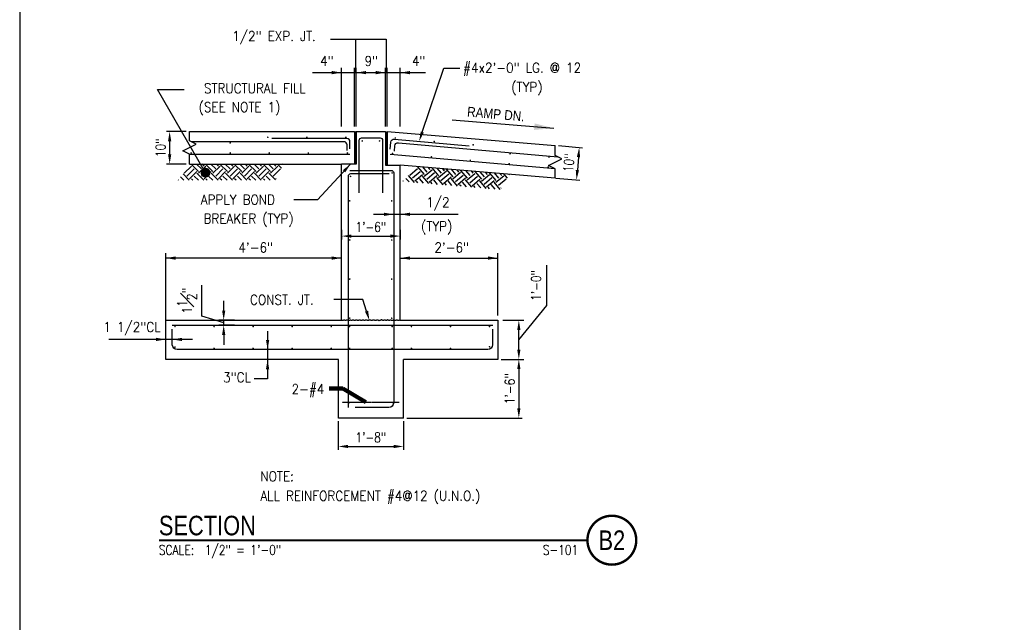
# Model space of a CAD drawing. Header units: inches. Extents: x -9715 to 32893, y -15613 to -1138.
# Tile 219 of 256: x 10187 to 10489, y -13999 to -13814. Entities that reach past the tile are written whole.
import ezdxf
from ezdxf.enums import TextEntityAlignment as Align

# ---------------------------------------------------------------- set-up
doc = ezdxf.new("R2010")
doc.units = ezdxf.units.IN
doc.header["$MEASUREMENT"] = 0
doc.linetypes.add('CENTER4', pattern=[0.5625, 0.375, -0.0625, 0.0625, -0.0625])
doc.layers.get('0').update_dxf_attribs({"color": 252})
doc.layers.get('DEFPOINTS').update_dxf_attribs({"color": 11})
for name, color, linetype in [('A-ANNO-TITL', 2, 'Continuous'), ('S-ANNO-TEXT', 2, 'Continuous'), ('S1', 2, 'Continuous'), ('S3', 4, 'Continuous'), ('S5', 1, 'Continuous'), ('S6', 1, 'Continuous'), ('S7', 2, 'Continuous'), ('S7R', 2, 'Continuous')]:
    doc.layers.add(name, color=color, linetype=linetype)
doc.styles.add('125', font='romans.shx', dxfattribs={"width": 0.8, "height": 2})
doc.styles.add('DIM', font='ROMANS.shx', dxfattribs={"width": 0.8})
doc.styles.get("Standard").update_dxf_attribs({"font": 'romans.shx', "width": 0.8})
doc.styles.add('SX-FRAC', font='SX-FRAC.shx', dxfattribs={"width": 0.9, "height": 14})
doc.styles.add('TEXT', font='romans.shx', dxfattribs={"width": 0.8, "height": 16})
doc.styles.add('Title', font='swiss.ttf', dxfattribs={"width": 0.8})
doc.dimstyles.get("Standard").update_dxf_attribs({"dimtxt": 0.18, "dimasz": 0.18, "dimexe": 0.18, "dimexo": 0.0625, "dimgap": 0.09, "dimtad": 0, "dimtih": 1, "dimtoh": 1, "dimdec": 4, "dimzin": 0, "dimdsep": 46, "dimtxsty": 'Standard', "dimcen": 0.09, "dimadec": 0, "dimazin": 0, "dimtfac": 1, "dimtdec": 4, "dimtofl": 0, "dimtmove": 0, "dimatfit": 3, "dimfxl": 1, "dimtolj": 1, "dimtzin": 0, "dimarcsym": 0})

# ---------------------------------------------------------------- blocks, each defined once
blk = doc.blocks.new('*X778')
at = {"color": 0}
for p, q in [((2768.8, 1155.7), (2777.6, 1164.5)), ((2786.4, 1157.9), (2777.6, 1166.7)), ((2789.8, 1161.2), (2783.9, 1167.1)), ((2786.4, 1155.7), (2795.3, 1164.5)), ((2793.1, 1164.5), (2790.5, 1167.1)), ((2793.1, 1166.7), (2793.4, 1167.1)), ((2804.1, 1157.9), (2795.3, 1166.7)), ((2807.4, 1161.2), (2801.6, 1167.1)), ((2804.1, 1155.7), (2813, 1164.5)), ((2810.7, 1164.5), (2808.2, 1167.1)), ((2810.7, 1166.7), (2811.1, 1167.1)), ((2821.8, 1157.9), (2813, 1166.7)), ((2825.1, 1161.2), (2819.2, 1167.1)), ((2821.8, 1155.7), (2830.6, 1164.5)), ((2828.4, 1164.5), (2825.9, 1167.1)), ((2828.4, 1166.7), (2828.8, 1167.1)), ((2839.5, 1157.9), (2830.6, 1166.7)), ((2842.8, 1161.2), (2836.9, 1167.1)), ((2839.5, 1155.7), (2848.3, 1164.5)), ((2846.1, 1164.5), (2843.6, 1167.1)), ((2846.1, 1166.7), (2846.4, 1167.1)), ((2857.2, 1157.9), (2848.3, 1166.7)), ((2860.5, 1161.2), (2854.6, 1167.1)), ((2857.2, 1155.7), (2866, 1164.5)), ((2863.8, 1164.5), (2861.2, 1167.1)), ((2863.8, 1166.7), (2864.1, 1167.1)), ((2874.8, 1157.9), (2866, 1166.7)), ((2878.1, 1161.2), (2872.3, 1167.1)), ((2874.8, 1155.7), (2883.7, 1164.5)), ((2881.5, 1164.5), (2878.9, 1167.1)), ((2881.5, 1166.7), (2881.8, 1167.1)), ((2888.4, 1162), (2883.7, 1166.7)), ((2890.7, 1166.4), (2890, 1167.1)), ((2768.4, 1147.2), (2764.3, 1151.3)), ((2775, 1147.2), (2767.3, 1154.9)), ((2772.1, 1152.4), (2780.9, 1161.2)), ((2775.4, 1149), (2784.2, 1157.9)), ((2786.1, 1147.2), (2780.9, 1152.4)), ((2792.7, 1147.2), (2784.2, 1155.7)), ((2789.8, 1152.4), (2798.6, 1161.2)), ((2793.1, 1149), (2801.9, 1157.9)), ((2803.7, 1147.2), (2798.6, 1152.4)), ((2810.4, 1147.2), (2801.9, 1155.7)), ((2807.4, 1152.4), (2816.3, 1161.2)), ((2810.7, 1149), (2819.6, 1157.9)), ((2821.4, 1147.2), (2816.3, 1152.4)), ((2828, 1147.2), (2819.6, 1155.7)), ((2825.1, 1152.4), (2834, 1161.2)), ((2828.4, 1149), (2837.3, 1157.9)), ((2839.1, 1147.2), (2834, 1152.4)), ((2845.7, 1147.2), (2837.3, 1155.7)), ((2842.8, 1152.4), (2851.6, 1161.2)), ((2846.1, 1149), (2854.9, 1157.9)), ((2856.8, 1147.2), (2851.6, 1152.4)), ((2863.4, 1147.2), (2854.9, 1155.7)), ((2860.5, 1152.4), (2869.3, 1161.2)), ((2863.8, 1149), (2872.6, 1157.9)), ((2874.5, 1147.2), (2869.3, 1152.4)), ((2880.8, 1147.5), (2872.6, 1155.7)), ((2878.1, 1152.4), (2887, 1161.2)), ((2881.5, 1149), (2881.7, 1149.3)), ((2761.8, 1147.2), (2761.2, 1147.8)), ((2779.4, 1147.2), (2777.6, 1149)), ((2797.1, 1147.2), (2795.3, 1149)), ((2814.8, 1147.2), (2813, 1149)), ((2832.5, 1147.2), (2830.6, 1149)), ((2850.1, 1147.2), (2848.3, 1149)), ((2867.8, 1147.2), (2866, 1149))]:
    blk.add_line(p, q, dxfattribs=at)
blk = doc.blocks.new('*X781')
at = {"color": 0}
for p, q in [((2978.1, 1335.8), (2979.5, 1337.3)), ((2978.1, 1334.1), (2980.1, 1336.1)), ((2978.1, 1332.3), (2980.1, 1334.3)), ((2978.1, 1330.5), (2980.1, 1332.5)), ((2978.1, 1328.8), (2980.1, 1330.8)), ((2978.1, 1327), (2980.1, 1329)), ((2978.1, 1325.2), (2980.1, 1327.2)), ((2978.1, 1323.5), (2980.1, 1325.5)), ((2978.1, 1321.7), (2980.1, 1323.7)), ((2978.1, 1319.9), (2980.1, 1321.9)), ((2978.1, 1318.2), (2980.1, 1320.2)), ((2978.1, 1316.4), (2980.1, 1318.4)), ((2978.1, 1314.6), (2980.1, 1316.6)), ((2978.1, 1312.9), (2980.1, 1314.9)), ((2978.1, 1311.1), (2980.1, 1313.1)), ((2978.1, 1309.3), (2980.1, 1311.3)), ((2978.1, 1307.6), (2980.1, 1309.6)), ((2978.1, 1305.8), (2980.1, 1307.8)), ((2978.1, 1304), (2980.1, 1306)), ((2978.1, 1302.3), (2980.1, 1304.3)), ((2978.1, 1300.5), (2980.1, 1302.5)), ((2978.1, 1298.7), (2980.1, 1300.7)), ((2978.3, 1297.1), (2980.1, 1298.9)), ((2980.1, 1297.1), (2980.1, 1297.2))]:
    blk.add_line(p, q, dxfattribs=at)
blk = doc.blocks.new('*X782')
at = {"color": 0}
for p, q in [((3016.1, 1336.7), (3016.6, 1337.3)), ((3016.1, 1334.9), (3018.1, 1336.9)), ((3016.1, 1333.2), (3018.1, 1335.2)), ((3016.1, 1331.4), (3018.1, 1333.4)), ((3016.1, 1329.6), (3018.1, 1331.6)), ((3016.1, 1327.9), (3018.1, 1329.9)), ((3016.1, 1326.1), (3018.1, 1328.1)), ((3016.1, 1324.3), (3018.1, 1326.3)), ((3016.1, 1322.6), (3018.1, 1324.6)), ((3016.1, 1320.8), (3018.1, 1322.8)), ((3016.1, 1319), (3018.1, 1321)), ((3016.1, 1317.3), (3018.1, 1319.3)), ((3016.1, 1315.5), (3018.1, 1317.5)), ((3016.1, 1313.7), (3018.1, 1315.7)), ((3016.1, 1312), (3018.1, 1314)), ((3016.1, 1310.2), (3018.1, 1312.2)), ((3016.1, 1308.4), (3018.1, 1310.4)), ((3016.1, 1306.7), (3018.1, 1308.7)), ((3016.1, 1304.9), (3018.1, 1306.9)), ((3016.1, 1303.1), (3018.1, 1305.1)), ((3016.1, 1301.4), (3018.1, 1303.4)), ((3016.1, 1299.6), (3018.1, 1301.6)), ((3016.1, 1297.8), (3018.1, 1299.8)), ((3016.1, 1296.1), (3018.1, 1298.1)), ((3017.6, 1295.8), (3018.1, 1296.3))]:
    blk.add_line(p, q, dxfattribs=at)
blk = doc.blocks.new('NAVFAC_Anno_Title_T1')
at = {"color": 0, "linetype": 'ByBlock', "lineweight": -2, "style": 'Title'}
blk.add_attdef('TITLE', (0, 0.5), '', height=2, dxfattribs=at)
at = {"color": 0, "linetype": 'ByBlock', "lineweight": -2, "style": 'TEXT', "width": 0.8}
blk.add_attdef('SCALE', text='', height=1, dxfattribs=at).set_placement((0, -0.5), align=Align.TOP_LEFT)
blk = doc.blocks.new('NAVFAC_Anno_Title_B1')
at = {"const_width": 0.25}
blk.add_lwpolyline([(0, -2.5, -1), (0, 2.5, -1)], format="xyb", close=True, dxfattribs=at)
at = {"color": 0, "linetype": 'ByBlock', "lineweight": -2, "style": 'Title', "width": 0.8}
blk.add_attdef('NUMBER', text='', height=2, dxfattribs=at).set_placement((0, 0), align=Align.MIDDLE_CENTER)
at = {"color": 0, "linetype": 'ByBlock', "lineweight": -2, "style": 'TEXT', "width": 0.8}
blk.add_attdef('CUT_FROM', text='', height=1, dxfattribs=at).set_placement((-3.44, -0.5), align=Align.TOP_RIGHT)
blk = doc.blocks.new('*D784')
at = {"layer": 'DEFPOINTS', "color": 0}
for p in [(10284.55, -13936.26), (10304.55, -13936.26), (10304.55, -13944.99)]:
    blk.add_point(p, dxfattribs=at)
at = {"layer": 'S7', "color": 1}
for p, q in [((10284.55, -13937.26), (10284.55, -13945.99)), ((10304.55, -13937.26), (10304.55, -13945.99)), ((10287.55, -13944.99), (10301.55, -13944.99))]:
    blk.add_line(p, q, dxfattribs=at)
for points in [[(10287.55, -13944.49), (10287.55, -13945.49), (10284.55, -13944.99)], [(10301.55, -13944.49), (10301.55, -13945.49), (10304.55, -13944.99)]]:
    blk.add_solid(points, dxfattribs=at)
at = {"layer": 'S7', "color": 2, "insert": (10294.55, -13942.21), "char_height": 3, "attachment_point": 5, "style": 'DIM'}
blk.add_mtext('\\A1;1\'-8"', dxfattribs=at)
blk = doc.blocks.new('*D785')
at = {"layer": 'DEFPOINTS', "color": 0}
for p in [(10285.55, -13877.52), (10303.55, -13877.52), (10303.55, -13880.41)]:
    blk.add_point(p, dxfattribs=at)
at = {"layer": 'S7', "color": 1}
for p, q in [((10285.55, -13878.52), (10285.55, -13881.41)), ((10288.55, -13880.41), (10300.55, -13880.41)), ((10303.55, -13878.52), (10303.55, -13881.41))]:
    blk.add_line(p, q, dxfattribs=at)
for points in [[(10288.55, -13879.91), (10288.55, -13880.91), (10285.55, -13880.41)], [(10300.55, -13879.91), (10300.55, -13880.91), (10303.55, -13880.41)]]:
    blk.add_solid(points, dxfattribs=at)
at = {"layer": 'S7', "color": 2, "insert": (10294.55, -13877.62), "char_height": 3, "attachment_point": 5, "style": 'DIM'}
blk.add_mtext('\\A1;1\'-6"', dxfattribs=at)
blk = doc.blocks.new('*D786')
at = {"layer": 'DEFPOINTS', "color": 0, "linetype": 'ByBlock'}
for p in [(10333.55, -13906.26), (10339.99, -13906.26), (10333.55, -13918.26)]:
    blk.add_point(p, dxfattribs=at)
at = {"layer": 'S5', "color": 1, "linetype": 'ByBlock'}
for p, q in [((10348.59, -13901.74), (10348.59, -13889.37)), ((10339.99, -13912.26), (10348.59, -13901.74)), ((10335.05, -13906.26), (10341.49, -13906.26)), ((10339.99, -13915.26), (10339.99, -13909.26)), ((10335.05, -13918.26), (10341.49, -13918.26))]:
    blk.add_line(p, q, dxfattribs=at)
for points in [[(10339.49, -13909.26), (10340.49, -13909.26), (10339.99, -13906.26)], [(10339.49, -13915.26), (10340.49, -13915.26), (10339.99, -13918.26)]]:
    blk.add_solid(points, dxfattribs=at)
at = {"layer": 'S5', "color": 2, "linetype": 'ByBlock', "insert": (10345.3, -13895.55), "char_height": 3, "attachment_point": 5, "rotation": 90, "style": 'DIM'}
blk.add_mtext('\\A1;1\'-0"', dxfattribs=at)
blk = doc.blocks.new('*D787')
at = {"layer": 'DEFPOINTS', "color": 0}
for p in [(10333.55, -13918.26), (10304.55, -13936.26), (10339.99, -13936.26)]:
    blk.add_point(p, dxfattribs=at)
at = {"layer": 'S7', "color": 1}
for p, q in [((10334.55, -13918.26), (10340.99, -13918.26)), ((10339.99, -13921.26), (10339.99, -13933.26)), ((10305.55, -13936.26), (10340.99, -13936.26))]:
    blk.add_line(p, q, dxfattribs=at)
for points in [[(10339.49, -13921.26), (10340.49, -13921.26), (10339.99, -13918.26)], [(10339.49, -13933.26), (10340.49, -13933.26), (10339.99, -13936.26)]]:
    blk.add_solid(points, dxfattribs=at)
at = {"layer": 'S7', "color": 2, "insert": (10337.21, -13927.26), "char_height": 3, "attachment_point": 5, "rotation": 90, "style": 'DIM'}
blk.add_mtext('\\A1;1\'-6"', dxfattribs=at)
blk = doc.blocks.new('*D788')
at = {"layer": 'DEFPOINTS', "color": 0, "linetype": 'ByBlock'}
for p in [(10249.34, -13906.26), (10254.13, -13906.26), (10254.13, -13907.76)]:
    blk.add_point(p, dxfattribs=at)
at = {"layer": 'S5', "color": 1, "linetype": 'ByBlock'}
for p, q in [((10242.59, -13904.99), (10242.59, -13895.5)), ((10249.34, -13903.26), (10249.34, -13900.26)), ((10249.34, -13907.01), (10242.59, -13904.99)), ((10252.63, -13906.26), (10247.84, -13906.26)), ((10252.63, -13907.76), (10247.84, -13907.76)), ((10249.34, -13907.76), (10249.34, -13906.26)), ((10249.34, -13907.76), (10249.34, -13906.26)), ((10249.34, -13910.76), (10249.34, -13913.76))]:
    blk.add_line(p, q, dxfattribs=at)
for points in [[(10248.84, -13903.26), (10249.84, -13903.26), (10249.34, -13906.26)], [(10248.84, -13910.76), (10249.84, -13910.76), (10249.34, -13907.76)]]:
    blk.add_solid(points, dxfattribs=at)
at = {"layer": 'S5', "color": 2, "linetype": 'ByBlock', "insert": (10238.09, -13900.24), "char_height": 3, "attachment_point": 5, "rotation": 90, "style": 'DIM'}
blk.add_mtext('\\A1;1{\\H1.000000x;\\S1#2;}"', dxfattribs=at)
blk = doc.blocks.new('*D790')
at = {"layer": 'DEFPOINTS', "color": 0}
for p in [(10238.8, -13848.32), (10232.74, -13858.29), (10238.8, -13858.29)]:
    blk.add_point(p, dxfattribs=at)
at = {"layer": 'S7', "color": 1}
for p, q in [((10237.8, -13848.32), (10231.74, -13848.32)), ((10232.74, -13851.32), (10232.74, -13855.29)), ((10237.8, -13858.29), (10231.74, -13858.29))]:
    blk.add_line(p, q, dxfattribs=at)
for points in [[(10232.24, -13851.32), (10233.24, -13851.32), (10232.74, -13848.32)], [(10232.24, -13855.29), (10233.24, -13855.29), (10232.74, -13858.29)]]:
    blk.add_solid(points, dxfattribs=at)
at = {"layer": 'S7', "color": 2, "insert": (10229.95, -13853.31), "char_height": 3, "attachment_point": 5, "rotation": 90, "style": 'DIM'}
blk.add_mtext('\\A1;10"', dxfattribs=at)
blk = doc.blocks.new('*D791')
at = {"layer": 'DEFPOINTS', "color": 0}
for p in [(10351.16, -13852.56), (10350.32, -13862.53), (10357.72, -13863.14)]:
    blk.add_point(p, dxfattribs=at)
at = {"layer": 'S7', "color": 1}
for p, q in [((10352.15, -13852.64), (10359.55, -13853.26)), ((10358.3, -13856.17), (10357.97, -13860.15)), ((10351.32, -13862.61), (10358.72, -13863.23))]:
    blk.add_line(p, q, dxfattribs=at)
for points in [[(10357.8, -13856.13), (10358.8, -13856.21), (10358.55, -13853.18)], [(10357.47, -13860.11), (10358.47, -13860.19), (10357.72, -13863.14)]]:
    blk.add_solid(points, dxfattribs=at)
at = {"layer": 'S7', "color": 2, "insert": (10355.36, -13857.93), "char_height": 3, "attachment_point": 5, "rotation": 85.2364, "style": 'DIM'}
blk.add_mtext('\\A1;10"', dxfattribs=at)

msp = doc.modelspace()

# ---------------------------------------------------------------- linework, layer by layer
at = {"color": 2}
msp.add_solid([(10344.84172, -13845.80581), (10344.67563, -13847.7989), (10350.73795, -13847.30063)], dxfattribs=at)
at = {"layer": 'A-ANNO-TITL', "const_width": 0.6}
msp.add_lwpolyline([(10229.43055, -13973.76441), (10361.06435, -13973.76441)], dxfattribs=at)
at = {"layer": 'DEFPOINTS'}
msp.add_lwpolyline([(10186.67974, -14182.16314), (10877.65338, -14182.16314), (10877.65338, -13687.63671), (10186.67974, -13687.63671)], close=True, dxfattribs=at)
at = {"layer": 'S-ANNO-TEXT', "ltscale": 20}
msp.add_line((10319.56401, -13844.7028), (10350.73795, -13847.30063), dxfattribs=at)
at = {"layer": 'S1', "color": 3}
for p, q in [((10238.79875, -13848.32344), (10289.55254, -13848.32344)), ((10289.55254, -13848.32344), (10289.55254, -13858.29308)), ((10290.05254, -13848.32344), (10299.05254, -13848.32344)), ((10290.05254, -13848.32344), (10290.05254, -13858.29308)), ((10299.05254, -13848.32344), (10299.05254, -13858.62894)), ((10299.55254, -13848.26094), (10351.15541, -13852.56118)), ((10299.55254, -13848.26094), (10299.55254, -13858.62894)), ((10238.79875, -13858.29308), (10285.55254, -13858.29308)), ((10285.55254, -13906.26094), (10285.55254, -13858.29308)), ((10303.55254, -13906.26094), (10303.55254, -13858.62894)), ((10351.15541, -13862.59584), (10303.55254, -13858.62894)), ((10231.55254, -13918.26094), (10231.55254, -13906.26094)), ((10231.55254, -13906.26094), (10285.55254, -13906.26094)), ((10303.55254, -13906.26094), (10333.55254, -13906.26094)), ((10333.55254, -13906.26094), (10333.55254, -13918.26094)), ((10284.55254, -13918.26094), (10231.55254, -13918.26094)), ((10284.55254, -13936.26094), (10284.55254, -13918.26094)), ((10333.55254, -13918.26094), (10304.55254, -13918.26094)), ((10304.55254, -13936.26094), (10304.55254, -13918.26094)), ((10304.55254, -13936.26094), (10284.55254, -13936.26094))]:
    msp.add_line(p, q, dxfattribs=at)
at = {"layer": 'S1', "color": 4}
for p, q in [((10290.05254, -13858.29308), (10285.55254, -13858.29308)), ((10299.05254, -13858.62894), (10303.55254, -13858.62894))]:
    msp.add_line(p, q, dxfattribs=at)
at = {"layer": 'S1', "color": 2}
for points in [[(10238.79875, -13858.29308), (10238.79875, -13855.20886), (10236.76289, -13854.19093), (10240.8346, -13852.15508), (10238.79875, -13851.13716), (10238.79875, -13848.32344)], [(10351.15541, -13862.59584), (10351.15541, -13859.71163), (10349.11956, -13858.69371), (10353.19126, -13856.65785), (10351.15541, -13855.63993), (10351.15541, -13852.56118)], [(10303.55254, -13906.1222), (10303.38269, -13906.22668), (10303.23076, -13906.28764), (10303.09489, -13906.31364), (10302.97322, -13906.31327), (10302.86388, -13906.29511), (10302.76502, -13906.26774), (10302.67475, -13906.23974), (10302.59122, -13906.21968), (10302.51277, -13906.2141), (10302.43849, -13906.22133), (10302.36769, -13906.23765), (10302.29968, -13906.25935), (10302.23376, -13906.28269), (10302.16923, -13906.30397), (10302.1054, -13906.31947), (10302.04156, -13906.32546), (10301.97723, -13906.3194), (10301.91268, -13906.30348), (10301.84839, -13906.28103), (10301.78484, -13906.2554), (10301.72251, -13906.22995), (10301.66187, -13906.20802), (10301.60341, -13906.19297), (10301.54761, -13906.18813), (10301.49471, -13906.19575), (10301.44403, -13906.21359), (10301.39465, -13906.2383), (10301.34567, -13906.26654), (10301.29616, -13906.29494), (10301.24521, -13906.32018), (10301.19192, -13906.33889), (10301.13536, -13906.34772), (10301.07493, -13906.34442), (10301.01124, -13906.33102), (10300.94519, -13906.31067), (10300.87771, -13906.28648), (10300.80971, -13906.26161), (10300.74209, -13906.23916), (10300.67579, -13906.22229), (10300.6117, -13906.21411), (10300.55049, -13906.21674), (10300.49181, -13906.22815), (10300.43504, -13906.2453), (10300.37958, -13906.26514), (10300.32481, -13906.28464), (10300.27013, -13906.30075), (10300.21493, -13906.31042), (10300.1586, -13906.31061), (10300.10071, -13906.29934), (10300.04161, -13906.27895), (10299.98181, -13906.25281), (10299.92183, -13906.22432), (10299.86221, -13906.19687), (10299.80345, -13906.17387), (10299.74609, -13906.15869), (10299.69064, -13906.15473), (10299.63742, -13906.1642), (10299.58584, -13906.1846), (10299.53514, -13906.21221), (10299.48452, -13906.24334), (10299.43321, -13906.2743), (10299.38042, -13906.30139), (10299.32536, -13906.32091), (10299.26726, -13906.32917), (10299.20561, -13906.3237), (10299.14104, -13906.30701), (10299.07448, -13906.28284), (10299.00682, -13906.25494), (10298.93899, -13906.22703), (10298.8719, -13906.20286), (10298.80646, -13906.18617), (10298.74359, -13906.18071), (10298.68394, -13906.18895), (10298.62707, -13906.20837), (10298.57229, -13906.23518), (10298.5189, -13906.26561), (10298.46621, -13906.29586), (10298.41352, -13906.32215), (10298.36013, -13906.3407), (10298.30535, -13906.34772), (10298.24872, -13906.34063), (10298.19075, -13906.32156), (10298.13219, -13906.29386), (10298.07379, -13906.26086), (10298.0163, -13906.22591), (10297.96047, -13906.19235), (10297.90704, -13906.16351), (10297.85677, -13906.14274), (10297.8101, -13906.13256), (10297.76623, -13906.13232), (10297.72409, -13906.14055), (10297.68256, -13906.15577), (10297.64056, -13906.17651), (10297.59698, -13906.20132), (10297.55074, -13906.22871), (10297.50074, -13906.25723), (10297.44621, -13906.28543), (10297.38768, -13906.31204), (10297.32601, -13906.33579), (10297.26205, -13906.35544), (10297.19665, -13906.36974), (10297.13069, -13906.37744), (10297.06501, -13906.37728), (10297.00046, -13906.36801), (10296.93768, -13906.3491), (10296.87639, -13906.32286), (10296.81607, -13906.29234), (10296.75622, -13906.26056), (10296.69632, -13906.23056), (10296.63586, -13906.20537), (10296.57433, -13906.18804), (10296.51123, -13906.18158), (10296.44613, -13906.18797), (10296.37903, -13906.20484), (10296.31002, -13906.22875), (10296.23918, -13906.25628), (10296.1666, -13906.28397), (10296.09236, -13906.30841), (10296.01656, -13906.32615), (10295.93928, -13906.33375), (10295.86066, -13906.32892), (10295.78109, -13906.31386), (10295.70099, -13906.29193), (10295.62081, -13906.26648), (10295.54098, -13906.24086), (10295.46192, -13906.21841), (10295.38409, -13906.20248), (10295.30791, -13906.19643), (10295.23371, -13906.20248), (10295.16133, -13906.21841), (10295.09052, -13906.24086), (10295.02101, -13906.26648), (10294.95255, -13906.29193), (10294.88487, -13906.31386), (10294.81771, -13906.32892), (10294.75082, -13906.33375), (10294.68398, -13906.32615), (10294.61718, -13906.30847), (10294.55046, -13906.28417), (10294.48388, -13906.25674), (10294.41747, -13906.22966), (10294.35128, -13906.2064), (10294.28535, -13906.19046), (10294.21973, -13906.1853), (10294.1544, -13906.19321), (10294.0891, -13906.21174), (10294.02355, -13906.23723), (10293.95743, -13906.26602), (10293.89045, -13906.29446), (10293.82228, -13906.31891), (10293.75264, -13906.3357), (10293.68121, -13906.34118), (10293.60785, -13906.33293), (10293.533, -13906.31346), (10293.45729, -13906.2865), (10293.38131, -13906.25581), (10293.30568, -13906.22512), (10293.23101, -13906.19817), (10293.15791, -13906.1787), (10293.08698, -13906.17045), (10293.01869, -13906.17592), (10292.95287, -13906.19266), (10292.88924, -13906.21696), (10292.82747, -13906.24514), (10292.76727, -13906.27349), (10292.70834, -13906.29832), (10292.65036, -13906.31593), (10292.59303, -13906.32262), (10292.53608, -13906.31591), (10292.47929, -13906.2982), (10292.42251, -13906.2731), (10292.36555, -13906.24421), (10292.30825, -13906.21515), (10292.25042, -13906.18953), (10292.1919, -13906.17095), (10292.13251, -13906.16302), (10292.0721, -13906.16819), (10292.0107, -13906.18419), (10291.94834, -13906.20758), (10291.88507, -13906.23493), (10291.82092, -13906.2628), (10291.75595, -13906.28776), (10291.69019, -13906.30637), (10291.6237, -13906.31519), (10291.55652, -13906.31191), (10291.48878, -13906.29866), (10291.4206, -13906.27872), (10291.35212, -13906.25534), (10291.28346, -13906.23179), (10291.21476, -13906.21133), (10291.14614, -13906.19722), (10291.07775, -13906.19272), (10291.00969, -13906.2), (10290.94202, -13906.2169), (10290.87478, -13906.24015), (10290.80802, -13906.26648), (10290.74179, -13906.29264), (10290.67612, -13906.31537), (10290.61106, -13906.33139), (10290.54666, -13906.33746), (10290.48291, -13906.3314), (10290.41969, -13906.31542), (10290.35681, -13906.29284), (10290.29411, -13906.26694), (10290.23141, -13906.24105), (10290.16853, -13906.21846), (10290.10531, -13906.20249), (10290.04156, -13906.19643), (10289.97723, -13906.20248), (10289.91268, -13906.21841), (10289.84839, -13906.24086), (10289.78484, -13906.26648), (10289.72251, -13906.29193), (10289.66187, -13906.31386), (10289.60341, -13906.32892), (10289.54761, -13906.33375), (10289.49471, -13906.32613), (10289.44403, -13906.30829), (10289.39465, -13906.28358), (10289.34567, -13906.25535), (10289.29616, -13906.22694), (10289.24521, -13906.20171), (10289.19192, -13906.183), (10289.13536, -13906.17416), (10289.07493, -13906.17747), (10289.01124, -13906.19086), (10288.94519, -13906.21122), (10288.87771, -13906.2354), (10288.80971, -13906.26028), (10288.74209, -13906.28272), (10288.67579, -13906.2996), (10288.6117, -13906.30777), (10288.55049, -13906.30515), (10288.49181, -13906.29374), (10288.43504, -13906.27659), (10288.37958, -13906.25674), (10288.32481, -13906.23724), (10288.27013, -13906.22113), (10288.21493, -13906.21146), (10288.1586, -13906.21127), (10288.10071, -13906.22254), (10288.04161, -13906.24294), (10287.98181, -13906.26908), (10287.92183, -13906.29756), (10287.86221, -13906.32501), (10287.80345, -13906.34802), (10287.74609, -13906.3632), (10287.69064, -13906.36715), (10287.63742, -13906.35768), (10287.58584, -13906.33729), (10287.53514, -13906.30968), (10287.48452, -13906.27854), (10287.43321, -13906.24758), (10287.38042, -13906.2205), (10287.32536, -13906.20097), (10287.26726, -13906.19272), (10287.20561, -13906.19818), (10287.14104, -13906.21487), (10287.07448, -13906.23904), (10287.00682, -13906.26695), (10286.93899, -13906.29486), (10286.8719, -13906.31902), (10286.80646, -13906.33571), (10286.74359, -13906.34118), (10286.68385, -13906.33301), (10286.6264, -13906.31415), (10286.57004, -13906.28885), (10286.51356, -13906.26138), (10286.45578, -13906.23599), (10286.3955, -13906.21696), (10286.33152, -13906.20853), (10286.26264, -13906.21499), (10286.18798, -13906.23852), (10286.10792, -13906.27312), (10286.02314, -13906.3107), (10285.93433, -13906.34321), (10285.84218, -13906.36256), (10285.74737, -13906.36068), (10285.6506, -13906.3295), (10285.55254, -13906.26094)]]:
    msp.add_lwpolyline(points, dxfattribs=at)
at = {"layer": 'S3', "color": 4}
for p, q in [((10238.79875, -13855.26094), (10288.05254, -13855.26094)), ((10351.15541, -13859.80235), (10300.43674, -13855.36504)), ((10287.55254, -13862.0803), (10287.55254, -13933.00627)), ((10233.55254, -13907.76094), (10332.05254, -13907.76094))]:
    msp.add_line(p, q, dxfattribs=at)
at = {"layer": 'S3', "color": 4, "const_width": 0.25}
for points in [[(10262.7631, -13850.07159, 1), (10263.0131, -13850.07159, 1)], [(10274.7631, -13850.07159, 1), (10275.0131, -13850.07159, 1)], [(10286.7631, -13850.07159, 1), (10287.0131, -13850.07159, 1)], [(10291.77194, -13851.20218, 1), (10292.02194, -13851.20218, 1)], [(10297.33315, -13851.20218, -1), (10297.08315, -13851.20218, -1)], [(10302.17357, -13850.30782, -1), (10301.92452, -13850.28603, -1)], [(10314.1279, -13851.35369, -1), (10313.87885, -13851.3319, -1)], [(10251.21866, -13851.80752, -1), (10251.46866, -13851.80752, -1)], [(10326.08224, -13852.39956, -1), (10325.83319, -13852.37777, -1)], [(10239.21866, -13854.88758, -1), (10239.46866, -13854.88758, -1)], [(10251.21866, -13854.88758, -1), (10251.46866, -13854.88758, -1)], [(10263.21866, -13854.88758, -1), (10263.46866, -13854.88758, -1)], [(10275.21866, -13854.88758, -1), (10275.46866, -13854.88758, -1)], [(10287.21866, -13854.88758, -1), (10287.46866, -13854.88758, -1)], [(10301.3, -13855.06577, 1), (10301.05095, -13855.04398, 1)], [(10313.25433, -13856.11164, 1), (10313.00528, -13856.08985, 1)], [(10325.20867, -13857.15751, 1), (10324.95962, -13857.13572, 1)], [(10337.43145, -13855.13504, 1), (10337.1824, -13855.11325, 1)], [(10349.38579, -13856.18091, 1), (10349.13674, -13856.15912, 1)], [(10337.16301, -13858.20338, 1), (10336.91396, -13858.18159, 1)], [(10349.11734, -13859.24925, 1), (10348.86829, -13859.22746, 1)], [(10288.42754, -13862.0803, -1), (10288.17754, -13862.0803, -1)], [(10301.19196, -13861.02128, -1), (10300.94196, -13861.02128, -1)], [(10288.17754, -13869.59566, -1), (10287.92754, -13869.59566, -1)], [(10288.17754, -13869.59566, -1), (10287.92754, -13869.59566, -1)], [(10301.06874, -13869.606, -1), (10300.81874, -13869.606, -1)], [(10301.06874, -13869.606, -1), (10300.81874, -13869.606, -1)], [(10288.17754, -13881.59566, -1), (10287.92754, -13881.59566, -1)], [(10301.06874, -13881.606, -1), (10300.81874, -13881.606, -1)], [(10288.17754, -13893.59566, -1), (10287.92754, -13893.59566, -1)], [(10301.06874, -13893.606, -1), (10300.81874, -13893.606, -1)], [(10288.17754, -13905.59566, -1), (10287.92754, -13905.59566, -1)], [(10301.06874, -13905.606, -1), (10300.81874, -13905.606, -1)], [(10234.50295, -13908.1597, -1), (10234.25295, -13908.1597, -1)], [(10246.50295, -13908.1597, -1), (10246.25295, -13908.1597, -1)], [(10258.50295, -13908.1597, -1), (10258.25295, -13908.1597, -1)], [(10270.50295, -13908.1597, -1), (10270.25295, -13908.1597, -1)], [(10282.50295, -13908.1597, -1), (10282.25295, -13908.1597, -1)], [(10288.13181, -13908.1597, -1), (10287.88181, -13908.1597, -1)], [(10300.97327, -13908.1597, 1), (10301.22327, -13908.1597, 1)], [(10307.12294, -13908.1597, -1), (10306.87294, -13908.1597, -1)], [(10319.12294, -13908.1597, -1), (10318.87294, -13908.1597, -1)], [(10331.12294, -13908.1597, -1), (10330.87294, -13908.1597, -1)], [(10234.50295, -13914.49144, -1), (10234.25295, -13914.49144, -1)], [(10246.50295, -13914.8686, -1), (10246.25295, -13914.8686, -1)], [(10258.50295, -13914.8686, -1), (10258.25295, -13914.8686, -1)], [(10270.50295, -13914.8686, -1), (10270.25295, -13914.8686, -1)], [(10282.50295, -13914.8686, -1), (10282.25295, -13914.8686, -1)], [(10288.13181, -13914.8686, -1), (10287.88181, -13914.8686, -1)], [(10300.97327, -13914.8686, 1), (10301.22327, -13914.8686, 1)], [(10307.12294, -13914.8686, -1), (10306.87294, -13914.8686, -1)], [(10319.12294, -13914.8686, -1), (10318.87294, -13914.8686, -1)], [(10331.12294, -13914.38029, -1), (10330.87294, -13914.38029, -1)], [(10288.12799, -13931.48397, -1), (10287.87799, -13931.48397, -1)], [(10301.2594, -13931.48397, -1), (10301.0094, -13931.48397, -1)]]:
    msp.add_lwpolyline(points, format="xyb", close=True, dxfattribs=at)
at = {"layer": 'S3', "color": 4}
for points in [[(10288.1313, -13853.56974), (10288.1313, -13851.44496, 0.414213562), (10287.1313, -13850.44496), (10264.1313, -13850.44496)], [(10290.96755, -13867.10871), (10290.96755, -13850.99661, -0.414213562), (10291.71755, -13850.24661), (10297.38753, -13850.24661, -0.414213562), (10298.13753, -13850.99661), (10298.13753, -13867.10871)], [(10300.50568, -13853.67341), (10300.69087, -13851.55671, -0.414213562), (10301.77422, -13850.64768), (10324.6867, -13852.65226)], [(10287.23431, -13854.12346), (10287.23431, -13852.43415, 0.414213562), (10286.23431, -13851.43415), (10239.39273, -13851.43415)], [(10301.75684, -13854.3387), (10301.90407, -13852.65582, -0.414213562), (10302.98742, -13851.74678), (10351.93359, -13856.02902)], [(10300.19858, -13861.3303), (10288.30254, -13861.3303, 0.414213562), (10287.55254, -13862.0803, 0.414213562)], [(10288.05254, -13860.26094), (10300.80254, -13860.26094, -0.414213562), (10301.55254, -13861.01094, -0.414213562)], [(10301.55254, -13861.01094), (10301.55254, -13931.5166, -0.414213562), (10300.05254, -13933.0166), (10289.7176, -13933.0166)], [(10331.9225, -13908.99702), (10331.9225, -13913.76094, -0.414213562), (10330.4225, -13915.26094), (10235.05254, -13915.26094, -0.414213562), (10233.55254, -13913.76094), (10233.55254, -13908.99702)]]:
    msp.add_lwpolyline(points, format="xyb", dxfattribs=at)
at = {"layer": 'S5', "color": 1, "linetype": 'ByBlock'}
for p, q in [((10282.19162, -13819.91153), (10299.28804, -13819.91153)), ((10289.81704, -13819.91153), (10289.81704, -13830.21904)), ((10299.28804, -13819.91153), (10299.28804, -13830.21904)), ((10285.55254, -13846.76094), (10285.55254, -13828.71904)), ((10289.55254, -13846.76094), (10289.55254, -13828.71904)), ((10290.05254, -13846.76094), (10290.05254, -13828.71904)), ((10299.05254, -13846.76094), (10299.05254, -13828.71904)), ((10299.55254, -13846.76094), (10299.55254, -13828.71904)), ((10303.55254, -13846.76094), (10303.55254, -13828.71904)), ((10276.63783, -13830.21904), (10311.3752, -13830.21904)), ((10231.55254, -13906.26094), (10231.55254, -13885.65965)), ((10333.55254, -13904.76094), (10333.55254, -13885.65965))]:
    msp.add_line(p, q, dxfattribs=at)
at = {"layer": 'S5', "color": 1}
for p, q in [((10295.37263, -13873.72214), (10321.37166, -13873.72214)), ((10285.55254, -13887.15965), (10231.55254, -13887.15965)), ((10303.55254, -13887.15965), (10333.55254, -13887.15965)), ((10292.12612, -13899.8792), (10283.17585, -13899.8792)), ((10293.21883, -13903.43703), (10292.12612, -13899.8792)), ((10239.73246, -13912.13231), (10214.0237, -13912.13231))]:
    msp.add_line(p, q, dxfattribs=at)
at = {"layer": 'S5', "color": 1, "const_width": 0.14062}
for points in [[(10289.62285, -13830.21904, -1), (10289.48223, -13830.21904, -1)], [(10299.48223, -13830.21904, 1), (10299.62285, -13830.21904, 1)]]:
    msp.add_lwpolyline(points, format="xyb", close=True, dxfattribs=at)
at = {"layer": 'S5', "color": 1}
msp.add_lwpolyline([(10262.82304, -13909.58103), (10262.82304, -13924.26094), (10258.73676, -13924.26094)], dxfattribs=at)
for points in [[(10282.55254, -13830.71904), (10282.55254, -13829.71904), (10285.55254, -13830.21904)], [(10293.05254, -13830.71904), (10293.05254, -13829.71904), (10290.05254, -13830.21904)], [(10296.05254, -13830.71904), (10296.05254, -13829.71904), (10299.05254, -13830.21904)], [(10306.55254, -13830.71904), (10306.55254, -13829.71904), (10303.55254, -13830.21904)], [(10298.55254, -13873.22214), (10298.55254, -13874.22214), (10301.55254, -13873.72214)], [(10306.55254, -13873.22214), (10306.55254, -13874.22214), (10303.55254, -13873.72214)], [(10234.55254, -13886.65965), (10234.55254, -13887.65965), (10231.55254, -13887.15965)], [(10282.55254, -13886.65965), (10282.55254, -13887.65965), (10285.55254, -13887.15965)], [(10306.55254, -13886.65965), (10306.55254, -13887.65965), (10303.55254, -13887.15965)], [(10330.55254, -13886.65965), (10330.55254, -13887.65965), (10333.55254, -13887.15965)], [(10292.74087, -13903.58382), (10293.6968, -13903.29023), (10294.09961, -13906.30482)], [(10228.55254, -13911.63231), (10228.55254, -13912.63231), (10231.55254, -13912.13231)], [(10236.55254, -13911.63231), (10236.55254, -13912.63231), (10233.55254, -13912.13231)], [(10262.32304, -13912.26094), (10263.32304, -13912.26094), (10262.82304, -13915.26094)], [(10262.32304, -13921.26094), (10263.32304, -13921.26094), (10262.82304, -13918.26094)]]:
    msp.add_solid(points, dxfattribs=at)
at = {"layer": 'S7', "color": 1}
for p, q in [((10243.75941, -13860.94054), (10229.00132, -13835.36923)), ((10229.00132, -13835.36923), (10237.24922, -13835.36923)), ((10288.31691, -13858.29308), (10278.18413, -13869.2966)), ((10278.18413, -13869.2966), (10270.86832, -13869.2966))]:
    msp.add_line(p, q, dxfattribs=at)
at = {"layer": 'S7', "color": 1, "linetype": 'CENTER4'}
msp.add_line((10303.26023, -13931.48541), (10285.70111, -13931.48541), dxfattribs=at)
at = {"layer": 'S7', "color": 2, "const_width": 1.5}
msp.add_lwpolyline([(10243.00941, -13860.94054, 1), (10244.50941, -13860.94054, 1)], format="xyb", close=True, dxfattribs=at)
at = {"layer": 'S7', "color": 1}
msp.add_solid([(10285.9169, -13860.16122), (10286.65251, -13860.83862), (10288.31691, -13858.29308)], dxfattribs=at)
at = {"layer": 'S7R', "color": 1}
for p, q in [((10310.33522, -13848.47116), (10316.9669, -13828.90318)), ((10316.9669, -13828.90318), (10321.91936, -13828.90318))]:
    msp.add_line(p, q, dxfattribs=at)
msp.add_solid([(10310.80876, -13848.63164), (10309.86167, -13848.31067), (10309.3723, -13851.31242)], dxfattribs=at)

# ---------------------------------------------------------------- block references
at = {"layer": 'A-ANNO-TITL', "xscale": 3.000000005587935, "yscale": 3.000000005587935, "zscale": 3.000000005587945}
msp.add_blockref('NAVFAC_Anno_Title_B1', (10368.56435, -13973.76441), dxfattribs=at).add_auto_attribs({'NUMBER': 'B2', 'CUT_FROM': 'S-101'})
at = {"layer": 'A-ANNO-TITL'}
ref = msp.add_blockref('NAVFAC_Anno_Title_T1', (10229.43055, -13973.76441), dxfattribs=dict(at, xscale=3.000000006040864, yscale=3.000000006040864, zscale=3.000000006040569))
ref.add_attrib('TITLE', 'SECTION', (10229.43055, -13972.26441), dxfattribs={"layer": '0', "color": 0, "linetype": 'ByBlock', "lineweight": -2, "height": 6, "style": 'Title', "width": 0.8})
ref.add_attrib('SCALE', 'SCALE:  1/2" = 1\'-0"', dxfattribs={"layer": '0', "color": 0, "linetype": 'ByBlock', "lineweight": -2, "height": 3, "style": 'TEXT', "width": 0.8}).set_placement((10229.43055, -13975.26441), align=Align.TOP_LEFT)
at = {"layer": 'S6', "color": 1, "xscale": 0.25, "yscale": 0.25, "zscale": 0.25}
for name, p in [('*X781', (9545.02865, -14182.57748)), ('*X782', (9545.02865, -14182.57748)), ('*X778', (9545.02865, -14150.05972))]:
    msp.add_blockref(name, p, dxfattribs=at)
at = {"layer": 'S6', "color": 1, "xscale": 0.250000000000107, "yscale": 0.2499999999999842, "zscale": 0.25, "rotation": 355.1930893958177}
msp.add_blockref('*X778', (9592.56107, -14091.57844), dxfattribs=at)

# ---------------------------------------------------------------- texts
at = {"layer": 'S-ANNO-TEXT', "ltscale": 20, "style": '125', "width": 0.9}
for s, height, p in [('1/2" EXP. JT.', 3.0000001, (10264.80553, -13819.22565)), ('4"', 3, (10281.06052, -13826.62759)), ('9"', 3, (10294.68784, -13826.62759)), ('4"', 3, (10309.23995, -13826.62759)), ('STRUCTURAL FILL', 3.0000001, (10258.89412, -13835.02062)), ('(SEE NOTE 1)', 3.0000001, (10254.19986, -13841.03107)), ('APPLY BOND', 3, (10253.70493, -13869.23243)), (' 1/2', 3, (10314.20224, -13870.24674)), ('BREAKER (TYP)', 3.0000001, (10256.97818, -13875.24288)), ('(TYP)', 3, (10314.76636, -13877.63601)), ('4\'-6"', 3, (10259.18924, -13883.91242)), ('2\'-6"', 3, (10319.38608, -13883.91242)), ('1 1/2"CL', 3, (10221.16622, -13908.52753)), ('3"CL', 3, (10253.42917, -13923.77856))]:
    msp.add_text(s, height=height, dxfattribs=at).set_placement(p, align=Align.MIDDLE)
for s, height, p in [('#4x2\'-0" LG. @ 12', 3.0000001, (10322.89122, -13830.23364)), ('(TYP)', 3, (10337.68592, -13836.1645)), ('2-#4', 3, (10270.18881, -13928.86816)), ('NOTE:', 3, (10260.59332, -13955.6456)), ('ALL REINFORCEMENT #4@12 (U.N.O.)', 3.0000001, (10260.59332, -13961.6456))]:
    msp.add_text(s, height=height, dxfattribs=at).set_placement(p)
at = {"layer": 'S-ANNO-TEXT', "ltscale": 20, "style": 'SX-FRAC', "width": 0.9}
msp.add_text('RAMP DN.', height=3, rotation=355, dxfattribs=at).set_placement((10324.0102, -13843.65359))
at = {"layer": 'S-ANNO-TEXT', "ltscale": 20, "style": '125', "width": 0.9}
msp.add_text('CONST. JT.', height=3, dxfattribs=at).set_placement((10257.41546, -13899.96875), align=Align.MIDDLE_LEFT)

# ---------------------------------------------------------------- dimensions: what is measured, and where the dimension line sits
at = {"layer": 'S5', "color": 1, "linetype": 'ByBlock'}
dim = msp.add_linear_dim(base=(10339.99271, -13906.26094), p1=(10333.55254, -13918.26094), p2=(10333.55254, -13906.26094), angle=90, dimstyle='Standard', override={"dimtxt": 3, "dimasz": 3, "dimexe": 1.5, "dimexo": 1.5, "dimgap": 1.5, "dimtad": 1, "dimtih": 0, "dimtoh": 0, "dimlfac": -1, "dimzin": 3, "dimlunit": 4, "dimtxsty": 'DIM', "dimdle": 1.5, "dimclrd": 1, "dimclre": 1, "dimclrt": 2, "dimadec": 2, "dimtofl": 1, "dimtmove": 1, "dimfrac": 1, "dimlwd": 65535, "dimlwe": 65535}, dxfattribs=at)
dim.commit()
dim.dimension.update_dxf_attribs({"geometry": '*D786', "text_midpoint": (10348.58862, -13900.23758), "dimtype": 160})
dim = msp.add_linear_dim(base=(10249.33721, -13906.26094), p1=(10254.13249, -13907.76094), p2=(10254.13249, -13906.26094), angle=90, dimstyle='Standard', override={"dimtxt": 3, "dimasz": 3, "dimexe": 1.5, "dimexo": 1.5, "dimgap": 1.5, "dimtad": 1, "dimtih": 0, "dimtoh": 0, "dimlfac": -1, "dimzin": 3, "dimlunit": 4, "dimtxsty": 'DIM', "dimdle": 1.5, "dimclrd": 1, "dimclre": 1, "dimclrt": 2, "dimadec": 2, "dimtofl": 1, "dimtmove": 1, "dimfrac": 1, "dimlwd": 65535, "dimlwe": 65535}, dxfattribs=at)
dim.commit()
dim.dimension.update_dxf_attribs({"geometry": '*D788', "text_midpoint": (10238.08721, -13903.48594)})
at = {"layer": 'S7', "color": 1}
for base, p1, p2, picture, middle in [((10232.73712, -13858.29308), (10238.79875, -13848.32344), (10238.79875, -13858.29308), '*D790', (10229.9514, -13853.30826)), ((10339.99271, -13936.26094), (10333.55254, -13918.26094), (10304.55254, -13936.26094), '*D787', (10337.207, -13927.26094))]:
    dim = msp.add_linear_dim(base=base, p1=p1, p2=p2, angle=90, dimstyle='Standard', override={"dimtxt": 3, "dimasz": 3, "dimexe": 1, "dimexo": 1, "dimgap": 1, "dimtad": 1, "dimtih": 0, "dimtoh": 0, "dimlfac": -1, "dimzin": 3, "dimlunit": 4, "dimtxsty": 'DIM', "dimdle": 1, "dimclrd": 1, "dimclre": 1, "dimclrt": 2, "dimadec": 2, "dimtofl": 1, "dimtmove": 1, "dimfrac": 1, "dimlwd": 65535, "dimlwe": 65535}, dxfattribs=at)
    dim.commit()
    dim.dimension.update_dxf_attribs({"geometry": picture, "text_midpoint": middle})
dim = msp.add_aligned_dim(p1=(10351.15541, -13852.56118), p2=(10350.32496, -13862.52664), distance=7.41946, dimstyle='Standard', override={"dimtxt": 3, "dimasz": 3, "dimexe": 1, "dimexo": 1, "dimgap": 1, "dimtad": 1, "dimtih": 0, "dimtoh": 0, "dimlfac": -1, "dimzin": 3, "dimlunit": 4, "dimtxsty": 'DIM', "dimdle": 1, "dimclrd": 1, "dimclre": 1, "dimclrt": 2, "dimadec": 2, "dimtofl": 1, "dimtmove": 1, "dimfrac": 1, "dimlwd": 65535, "dimlwe": 65535}, dxfattribs=at)
dim.commit()
dim.dimension.update_dxf_attribs({"geometry": '*D791', "text_midpoint": (10355.35792, -13857.92872)})
for base, p1, p2, picture, middle in [((10303.55254, -13880.40903), (10285.55254, -13877.51785), (10303.55254, -13877.51785), '*D785', (10294.55254, -13877.62332)), ((10304.55254, -13944.9924), (10284.55254, -13936.26094), (10304.55254, -13936.26094), '*D784', (10294.55254, -13942.20668))]:
    dim = msp.add_linear_dim(base=base, p1=p1, p2=p2, dimstyle='Standard', override={"dimtxt": 3, "dimasz": 3, "dimexe": 1, "dimexo": 1, "dimgap": 1, "dimtad": 1, "dimtih": 0, "dimtoh": 0, "dimlfac": -1, "dimzin": 3, "dimlunit": 4, "dimtxsty": 'DIM', "dimdle": 1, "dimclrd": 1, "dimclre": 1, "dimclrt": 2, "dimadec": 2, "dimtofl": 1, "dimtmove": 1, "dimfrac": 1, "dimlwd": 65535, "dimlwe": 65535}, dxfattribs=at)
    dim.commit()
    dim.dimension.update_dxf_attribs({"geometry": picture, "text_midpoint": middle})

# ---------------------------------------------------------------- leaders
at = {"layer": 'S5'}
msp.add_leader([(10292.96098, -13931.4), (10285.96125, -13927.2114), (10281.76817, -13927.2114)], dimstyle='Standard', override={"dimasz": 3, "dimexo": 0.0625, "dimgap": 0.1875, "dimtih": 0, "dimtoh": 0, "dimlfac": -1, "dimzin": 3, "dimlunit": 4, "dimtxsty": 'DIM', "dimdle": 0.0625, "dimclrd": 1, "dimclre": 1, "dimclrt": 2, "dimadec": 2, "dimtofl": 1, "dimtmove": 2, "dimfrac": 1, "dimlwd": 65535, "dimlwe": 65535}, dxfattribs=at)

doc.saveas('drawing.dxf')
